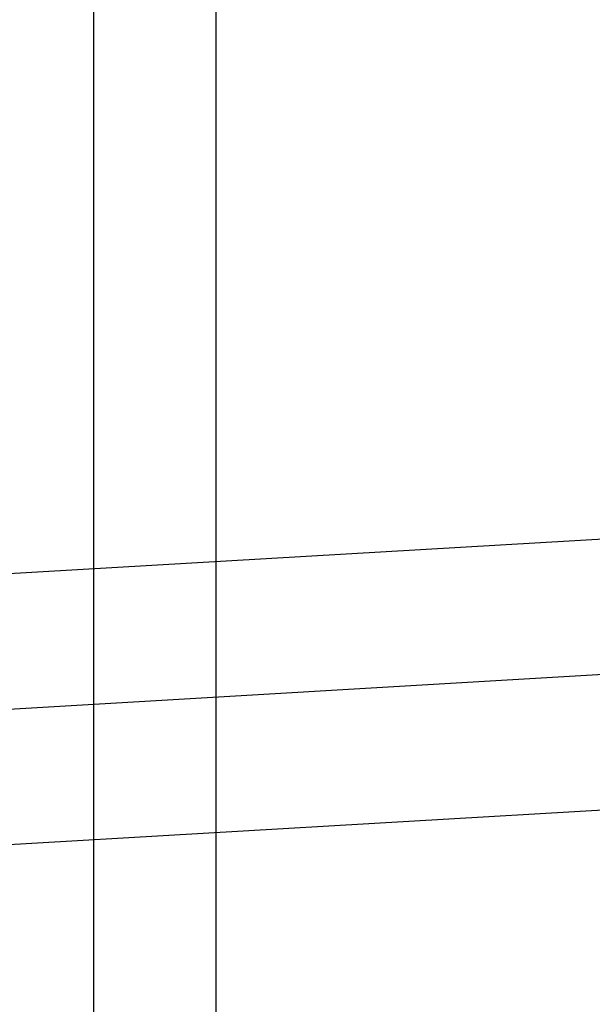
# Model space of a CAD drawing. Header units: inches. Extents: x 0 to 204, y 0 to 132.
# Tile 89 of 112: x 119.8614 to 119.9432, y 49.1391 to 49.2797. Entities that reach past the tile are written whole.
import ezdxf

# ---------------------------------------------------------------- set-up
doc = ezdxf.new("R2010")
doc.units = ezdxf.units.IN
doc.header["$LTSCALE"] = 11.243375
doc.header["$MEASUREMENT"] = 0
doc.linetypes.add('HIDDEN', pattern=[0.2, 0.1, -0.1])
doc.layers.add('DEFAULT_2', color=8, linetype='HIDDEN')

msp = doc.modelspace()

# ---------------------------------------------------------------- linework, layer by layer
at = {"layer": 'DEFAULT_2', "color": 8, "linetype": 'HIDDEN'}
for p, q in [((119.88942, 52.4267), (119.88942, 46.92619)), ((119.87192, 49.94452), (119.87192, 48.97452)), ((119.57563, 49.18404), (120.00158, 49.2089)), ((119.50837, 49.16078), (120.04625, 49.19218)), ((119.5095, 49.14152), (120.04737, 49.17291))]:
    msp.add_line(p, q, dxfattribs=at)

doc.saveas('drawing.dxf')
